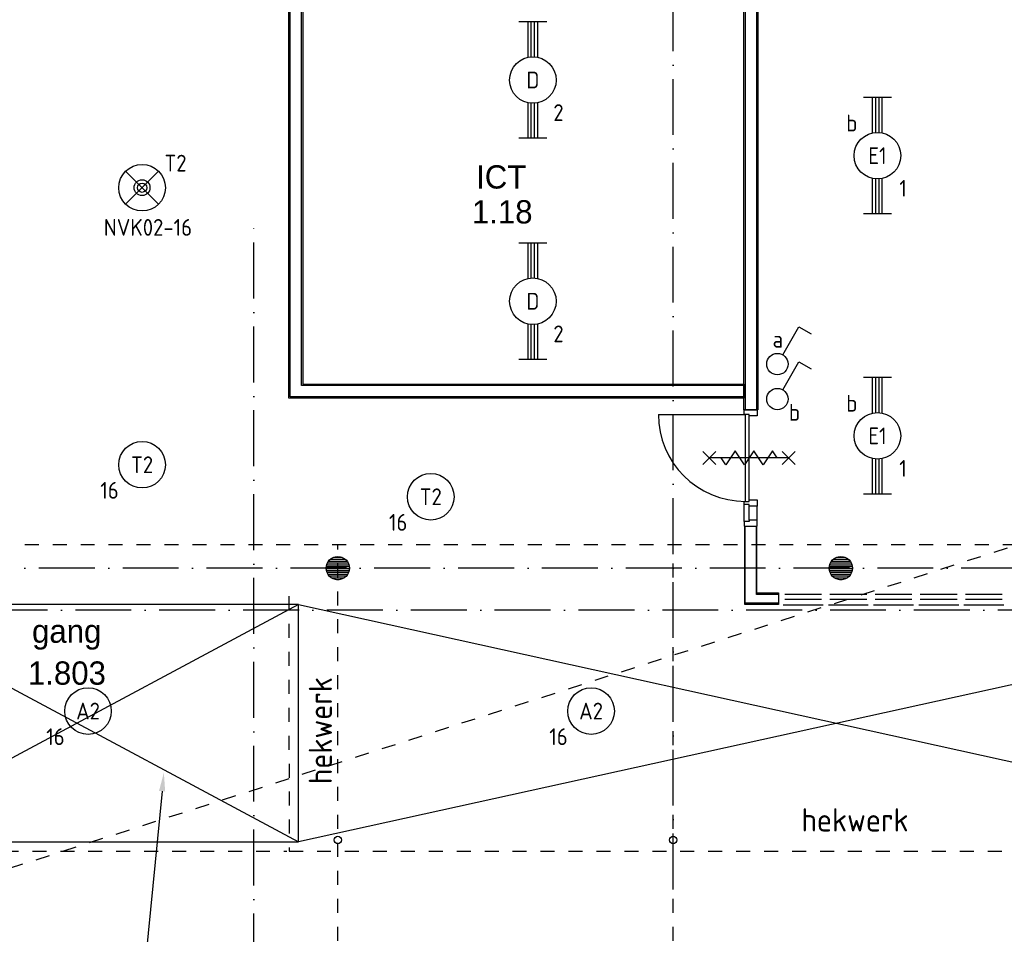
# Model space of a CAD drawing. Header units: millimetres. Extents: x 84333 to 240712, y -2244 to 84291.
# Tile 44 of 88: x 159003 to 169573, y 38094 to 47914. Entities that reach past the tile are written whole.
import ezdxf
from ezdxf.enums import TextEntityAlignment as Align

# ---------------------------------------------------------------- set-up
doc = ezdxf.new("R2010")
doc.units = ezdxf.units.MM
doc.header["$LTSCALE"] = 100
doc.linetypes.add('DASHDOT', pattern=[9, 6, -1.5, 0, -1.5])
doc.linetypes.add('DASHED', pattern=[3, 1.5, -1.5])
doc.layers.get('0').update_dxf_attribs({"linetype": 'CONTINUOUS'})
for name, color, linetype in [('AFDELING', 4, 'CONTINUOUS'), ('AL$1----_ALGEMEEN', 7, 'CONTINUOUS'), ('AL$1----_MAATVOERING', 7, 'CONTINUOUS'), ('AL$1----_TEKST', 7, 'CONTINUOUS'), ('AL$7----_STRAMIEN', 1, 'DASHDOT'), ('AL22----_BINNENWAND', 7, 'CONTINUOUS'), ('AL23----_VLOEREN', 4, 'CONTINUOUS'), ('AL28----_KONSTRUKTIE', 3, 'CONTINUOUS'), ('AL32----_BINNENKOZ', 7, 'CONTINUOUS'), ('AL32----_DRAAIRICHTING', 1, 'CONTINUOUS'), ('AL34----_BALUSTRADES', 4, 'DASHED'), ('AL65----_BEVEILIGING', 7, 'CONTINUOUS'), ('ALXAA---_GEWBETON', 12, 'CONTINUOUS'), ('BOUW', 8, 'CONTINUOUS'), ('EB63101-_ATTRIB', 2, 'CONTINUOUS'), ('EB63102-_ATTRIB', 2, 'CONTINUOUS'), ('EB63501-_ATTRIB', 2, 'CONTINUOUS'), ('EL63101-_LICHT-ARM', 3, 'CONTINUOUS'), ('EL63102-_LICHT-SCH', 3, 'CONTINUOUS'), ('EL63501-_NOODVRL-ARM', 3, 'CONTINUOUS'), ('EL6441--_DATACOM', 3, 'CONTINUOUS')]:
    doc.layers.add(name, color=color, linetype=linetype)
doc.styles.add('1_8', font='ISO', dxfattribs={"height": 1.8})
doc.styles.add('BURO-025', font='BUROFONT.shx', dxfattribs={"height": 250})
doc.styles.get("Standard").update_dxf_attribs({"font": 'iso.shx'})
doc.styles.add('TECHNIC', font='technic_.ttf')

# ---------------------------------------------------------------- blocks, each defined once
blk = doc.blocks.new('ES3G00')
at = {"color": 0}
blk.add_circle((0, 0), 2.5, dxfattribs=at)
at = {"color": 0, "style": '1_8'}
for tag, flags, p in [('SCHAK', 8, (3.5, 2.75)), ('A_CODE', 8, (0, 0)), ('GROEP', 8, (-3.5, -2.75)), ('KAST', 9, (3.5, -2.75))]:
    blk.add_attdef(tag, text='', height=1.8, dxfattribs=dict(at, flags=flags)).set_placement(p, align=Align.MIDDLE)
blk = doc.blocks.new('EJ3T20')
at = {"color": 0}
for p, q in [((-6.25, -1.5), (-6.25, 1.5)), ((6.25, -1.5), (6.25, 1.5)), ((-6.25, 0.52), (-2.44, 0.52)), ((-6.25, 0.17), (-2.49, 0.17)), ((2.44, 0.52), (6.25, 0.52)), ((2.49, 0.17), (6.25, 0.17)), ((-6.25, -0.17), (-2.49, -0.17)), ((-6.25, -0.52), (-2.44, -0.52)), ((2.44, -0.52), (6.25, -0.52)), ((2.49, -0.17), (6.25, -0.17))]:
    blk.add_line(p, q, dxfattribs=at)
blk.add_circle((0, 0), 2.5, dxfattribs=at)
at = {"color": 0, "style": '1_8'}
for tag, flags, p in [('SCHAK', 8, (3.5, 2.75)), ('A_CODE', 8, (0, 0)), ('GROEP', 8, (-3.5, -2.75)), ('KAST', 9, (3.5, -2.75))]:
    blk.add_attdef(tag, text='', height=1.8, dxfattribs=dict(at, flags=flags)).set_placement(p, align=Align.MIDDLE)
blk = doc.blocks.new('SCHAK')
blk.add_lwpolyline([(0.58, 1), (2.31, 4), (3.61, 3.25)])
blk.add_circle((0, 0), 1.15)
at = {"style": '1_8'}
for tag, flags, p in [('SCHAK', 8, (3, 5.5)), ('KAST', 9, (-3, 0.5)), ('M_CODE', 9, (0, 0)), ('DOEL', 9, (-3, -2)), ('GROEP', 9, (-3, -4.5))]:
    blk.add_attdef(tag, text='', height=1.8, dxfattribs=dict(at, flags=flags)).set_placement(p, align=Align.MIDDLE_CENTER)
blk = doc.blocks.new('ES3G01')
at = {"color": 0}
for p, q in [((-1.77, 1.77), (1.77, -1.77)), ((1.77, 1.77), (-1.77, -1.77))]:
    blk.add_line(p, q, dxfattribs=at)
at = {"color": 6}
blk.add_lwpolyline([(1.77, -1.77), (1.75, -1.75)], dxfattribs=at)
blk.add_circle((0, 0), 2.5)
at = {"color": 0}
for radius in [0.85, 0.5]:
    blk.add_circle((0, 0), radius, dxfattribs=at)
at = {"color": 6, "style": '1_8'}
for tag, flags, p in [('A_CODE', 8, (-3.5, 2.75)), ('SCHAK', 8, (3.5, 2.75)), ('GROEP', 8, (-3.5, -2.75)), ('KAST', 9, (3.5, -2.75))]:
    blk.add_attdef(tag, text='', height=1.8, dxfattribs=dict(at, flags=flags)).set_placement(p, align=Align.MIDDLE)
blk = doc.blocks.new('A$C13e6995e')
at = {"layer": 'AL$1----_ALGEMEEN', "color": 8, "linetype": 'DASHED'}
for p, q in [((59995, 36370), (85375, 44520)), ((85375, 44520), (59995, 44520)), ((78085, 36370), (78085, 44520)), ((81685, 36370), (81685, 44520)), ((73007, 41230), (77539, 41230))]:
    blk.add_line(p, q, dxfattribs=at)
at = {"layer": 'AL$1----_MAATVOERING', "color": 8}
blk.add_line((76199, 41875), (76018, 40034), dxfattribs=at)
blk.add_solid([(76166, 41878), (76218, 42074), (76232, 41871)], dxfattribs=at)
at = {"layer": 'AL$7----_STRAMIEN', "color": 1}
for p, q in [((151985, 44270), (8891, 44270)), ((152377, 43820), (9684, 43820))]:
    blk.add_line(p, q, dxfattribs=at)
blk.add_lwpolyline([(81685, 40820), (81685, 79257)], dxfattribs=at)
at = {"layer": 'AL$7----_STRAMIEN'}
blk.add_lwpolyline([(77185, 9360), (77185, 48023)], dxfattribs=at)
at = {"layer": 'AL22----_BINNENWAND', "color": 8}
for p, q in [((82444, 45970), (82444, 52745)), ((82594, 52745), (82594, 45970)), ((77560, 46095), (77560, 51398)), ((77710, 51398), (77710, 47907)), ((77710, 47907), (77710, 46245)), ((77710, 46245), (82444, 46245)), ((82444, 46245), (82444, 46095)), ((82444, 46095), (77560, 46095)), ((82594, 45970), (82444, 45970)), ((82456, 43878), (82456, 44719)), ((82456, 44719), (82581, 44719)), ((82581, 44719), (82581, 44003)), ((82581, 44003), (82816, 44003)), ((82816, 44003), (82816, 43878)), ((82816, 43878), (82456, 43878))]:
    blk.add_line(p, q, dxfattribs=at)
at = {"layer": 'AL22----_BINNENWAND', "color": 8, "linetype": 'Continuous'}
for p, q in [((82459, 52745), (82459, 45970)), ((82579, 52745), (82579, 45970)), ((77575, 46110), (77575, 51398)), ((77695, 47907), (77695, 51398)), ((77695, 46230), (77695, 47907)), ((82444, 46230), (77695, 46230)), ((82444, 46110), (77575, 46110)), ((82459, 43893), (82459, 44719)), ((82579, 43988), (82579, 44719)), ((82816, 43988), (82579, 43988)), ((82816, 43893), (82459, 43893))]:
    blk.add_line(p, q, dxfattribs=at)
at = {"layer": 'AL23----_VLOEREN', "color": 8}
for p, q in [((77662, 43878), (72907, 41330)), ((72907, 43878), (77662, 41330)), ((77662, 43878), (72907, 43878)), ((77662, 41330), (77662, 43878)), ((77662, 43878), (89225, 41330)), ((89225, 43878), (77662, 41330)), ((72907, 41330), (77662, 41330))]:
    blk.add_line(p, q, dxfattribs=at)
at = {"layer": 'AL28----_KONSTRUKTIE', "color": 8}
for centre, radius in [((78085, 44270), 125), ((83485, 44270), 125), ((78085, 41351), 40), ((81685, 41351), 40)]:
    blk.add_circle(centre, radius, dxfattribs=at)
at = {"layer": 'AL32----_BINNENKOZ', "color": 8}
for p, q in [((82449, 45970), (82588, 45970)), ((82449, 45920), (82449, 45970)), ((82500, 45920), (82449, 45920)), ((82460, 44986), (82460, 45920)), ((82500, 44986), (82500, 45920)), ((82500, 45903), (82500, 45920)), ((82588, 45903), (82500, 45903)), ((82588, 45970), (82588, 45903)), ((82449, 44953), (82449, 44986)), ((82449, 44986), (82500, 44986)), ((82449, 44953), (82449, 44986)), ((82500, 44953), (82449, 44953)), ((82449, 44769), (82449, 44953)), ((82500, 44986), (82500, 45003)), ((82500, 45003), (82588, 45003)), ((82500, 44936), (82500, 44953)), ((82588, 44936), (82500, 44936)), ((82500, 44786), (82500, 44936)), ((82588, 45003), (82588, 44936)), ((82588, 44786), (82588, 44936)), ((82500, 44769), (82449, 44769)), ((82449, 44769), (82449, 44719)), ((82449, 44719), (82588, 44719)), ((82588, 44786), (82500, 44786)), ((82500, 44786), (82500, 44769)), ((82588, 44719), (82588, 44786)), ((83278, 43985), (82883, 43985)), ((83763, 43985), (83368, 43985)), ((84248, 43985), (83853, 43985)), ((84733, 43985), (84338, 43985)), ((85218, 43985), (84823, 43985)), ((83295, 43871), (82866, 43871)), ((82883, 43938), (83278, 43938)), ((83780, 43871), (83351, 43871)), ((83368, 43938), (83763, 43938)), ((84265, 43871), (83836, 43871)), ((83853, 43938), (84248, 43938)), ((84750, 43871), (84321, 43871)), ((84338, 43938), (84733, 43938)), ((85235, 43871), (84806, 43871)), ((84823, 43938), (85218, 43938))]:
    blk.add_line(p, q, dxfattribs=at)
at = {"layer": 'AL32----_DRAAIRICHTING', "color": 8}
blk.add_line((81526, 45920), (82460, 45920), dxfattribs=at)
blk.add_arc((82460, 45920), 934, 180, 270, dxfattribs=at)
at = {"layer": 'AL34----_BALUSTRADES', "color": 8}
for p, q in [((77560, 43970), (77562, 41230)), ((77562, 41230), (89277, 41230))]:
    blk.add_line(p, q, dxfattribs=at)
at = {"layer": 'AL65----_BEVEILIGING', "color": 8, "linetype": 'Continuous'}
for points in [[(82145, 45523), (82005, 45383)], [(82145, 45383), (82005, 45523)], [(82925, 45453), (82075, 45453)], [(82400, 45453), (82350, 45528), (82250, 45378), (82200, 45453)], [(82600, 45453), (82550, 45528), (82450, 45378), (82400, 45453)], [(82800, 45453), (82750, 45528), (82650, 45378), (82600, 45453)], [(82995, 45523), (82855, 45383)], [(82995, 45383), (82855, 45523)]]:
    blk.add_lwpolyline(points, dxfattribs=at)
at = {"layer": 'ALXAA---_GEWBETON', "color": 8}
for p, q in [((77965, 44306), (78205, 44306)), ((77973, 44326), (78197, 44326)), ((77985, 44346), (78184, 44346)), ((78005, 44366), (78165, 44366)), ((78038, 44386), (78132, 44386)), ((83365, 44306), (83605, 44306)), ((83373, 44326), (83597, 44326)), ((83385, 44346), (83584, 44346)), ((83405, 44366), (83565, 44366)), ((83438, 44386), (83532, 44386)), ((77960, 44266), (78210, 44266)), ((77961, 44286), (78209, 44286)), ((77962, 44246), (78208, 44246)), ((77968, 44226), (78202, 44226)), ((77978, 44206), (78192, 44206)), ((77993, 44186), (78177, 44186)), ((83360, 44266), (83610, 44266)), ((83361, 44286), (83609, 44286)), ((83362, 44246), (83608, 44246)), ((83368, 44226), (83602, 44226)), ((83378, 44206), (83592, 44206)), ((83393, 44186), (83577, 44186)), ((78016, 44166), (78154, 44166)), ((78072, 44146), (78098, 44146)), ((83416, 44166), (83554, 44166)), ((83472, 44146), (83498, 44146))]:
    blk.add_line(p, q, dxfattribs=at)
at = {"layer": 'AFDELING', "color": 8, "style": 'TECHNIC'}
for p in [(92219, 54468), (58038, 41625), (88108, 41444)]:
    blk.add_attdef('VIDE', text='', height=500, dxfattribs=at).set_placement(p, align=Align.CENTER)
blk.add_attdef('VIDE', text='', height=500, rotation=90, dxfattribs=at).set_placement((75129, 25766), align=Align.CENTER)
at = {"layer": 'AL$1----_TEKST', "color": 8}
blk.add_text('hekwerk', height=250, rotation=90, dxfattribs=at).set_placement((78023, 41950))
blk.add_text('hekwerk', height=250, dxfattribs=at).set_placement((83062, 41442))
at = {"layer": 'BOUW', "style": 'BURO-025'}
for s, p in [('ICT', (79570, 48345)), ('1.18', (79525, 47970)), ('gang', (74803, 43468)), ('1.803', (74759, 43018))]:
    blk.add_text(s, height=250, dxfattribs=at).set_placement(p)

msp = doc.modelspace()

# ---------------------------------------------------------------- block references
at = {"layer": 'EL63101-_LICHT-ARM'}
ref = msp.add_blockref('EJ3T20', (164512, 47266), dxfattribs=dict(at, xscale=100, yscale=100, zscale=100, rotation=90))
ref.add_attrib('A_CODE', 'D', dxfattribs={"layer": 'EB63101-_ATTRIB', "color": 1, "height": 180, "style": '1_8', "flags": 8}).set_placement((164512, 47266), align=Align.MIDDLE)
ref.add_attrib('GROEP', '2', dxfattribs={"layer": 'EB63101-_ATTRIB', "color": 1, "height": 180, "style": '1_8', "flags": 8}).set_placement((164787, 46916), align=Align.MIDDLE)
ref = msp.add_blockref('EJ3T20', (168211, 46454, 3900), dxfattribs=dict(at, xscale=100, yscale=100, zscale=100, rotation=90))
ref.add_attrib('A_CODE', 'E1', dxfattribs={"layer": '0', "color": 10, "height": 180, "style": '1_8', "flags": 8}).set_placement((168211, 46454, 3900), align=Align.MIDDLE)
ref.add_attrib('GROEP', '1', dxfattribs={"layer": '0', "color": 10, "height": 180, "style": '1_8', "flags": 8}).set_placement((168486, 46104, 3900), align=Align.MIDDLE)
ref.add_attrib('SCHAK', 'b', dxfattribs={"layer": '0', "color": 10, "height": 180, "style": '1_8', "flags": 8}).set_placement((167936, 46804, 3900), align=Align.MIDDLE)
ref = msp.add_blockref('EJ3T20', (164512, 44891), dxfattribs=dict(at, xscale=100, yscale=100, zscale=100, rotation=90))
ref.add_attrib('A_CODE', 'D', dxfattribs={"layer": 'EB63101-_ATTRIB', "color": 1, "height": 180, "style": '1_8', "flags": 8}).set_placement((164512, 44891), align=Align.MIDDLE)
ref.add_attrib('GROEP', '2', dxfattribs={"layer": 'EB63101-_ATTRIB', "color": 1, "height": 180, "style": '1_8', "flags": 8}).set_placement((164787, 44541), align=Align.MIDDLE)
ref = msp.add_blockref('EJ3T20', (168211, 43446, 3900), dxfattribs=dict(at, xscale=100, yscale=100, zscale=100, rotation=90))
ref.add_attrib('A_CODE', 'E1', dxfattribs={"layer": '0', "color": 10, "height": 180, "style": '1_8', "flags": 8}).set_placement((168211, 43446, 3900), align=Align.MIDDLE)
ref.add_attrib('GROEP', '1', dxfattribs={"layer": '0', "color": 10, "height": 180, "style": '1_8', "flags": 8}).set_placement((168486, 43096, 3900), align=Align.MIDDLE)
ref.add_attrib('SCHAK', 'b', dxfattribs={"layer": '0', "color": 10, "height": 180, "style": '1_8', "flags": 8}).set_placement((167936, 43796, 3900), align=Align.MIDDLE)
ref = msp.add_blockref('ES3G00', (160317, 43136, 3500), dxfattribs=dict(at, xscale=100, yscale=100, zscale=100))
ref.add_attrib('A_CODE', 'T2', dxfattribs={"layer": 'EB63101-_ATTRIB', "color": 1, "height": 180, "style": '1_8', "flags": 8}).set_placement((160317, 43136, 3500), align=Align.MIDDLE)
ref.add_attrib('GROEP', '16', dxfattribs={"layer": 'EB63101-_ATTRIB', "color": 1, "height": 180, "style": '1_8', "flags": 8}).set_placement((159967, 42861, 3500), align=Align.MIDDLE)
ref = msp.add_blockref('ES3G00', (163416, 42792, 3500), dxfattribs=dict(at, xscale=100, yscale=100, zscale=100))
ref.add_attrib('A_CODE', 'T2', dxfattribs={"layer": 'EB63101-_ATTRIB', "color": 1, "height": 180, "style": '1_8', "flags": 8}).set_placement((163416, 42792, 3500), align=Align.MIDDLE)
ref.add_attrib('GROEP', '16', dxfattribs={"layer": 'EB63101-_ATTRIB', "color": 1, "height": 180, "style": '1_8', "flags": 8}).set_placement((163066, 42517, 3500), align=Align.MIDDLE)
ref = msp.add_blockref('ES3G00', (159737, 40491), dxfattribs=dict(at, xscale=100, yscale=100, zscale=100))
ref.add_attrib('A_CODE', 'A2', dxfattribs={"layer": 'EB63101-_ATTRIB', "color": 1, "height": 180, "style": '1_8', "flags": 8}).set_placement((159737, 40491), align=Align.MIDDLE)
ref.add_attrib('GROEP', '16', dxfattribs={"layer": 'EB63101-_ATTRIB', "color": 1, "height": 180, "style": '1_8', "flags": 8}).set_placement((159387, 40216), align=Align.MIDDLE)
ref = msp.add_blockref('ES3G00', (165137, 40491), dxfattribs=dict(at, xscale=100, yscale=100, zscale=100))
ref.add_attrib('A_CODE', 'A2', dxfattribs={"layer": 'EB63101-_ATTRIB', "color": 1, "height": 180, "style": '1_8', "flags": 8}).set_placement((165137, 40491), align=Align.MIDDLE)
ref.add_attrib('GROEP', '16', dxfattribs={"layer": 'EB63101-_ATTRIB', "color": 1, "height": 180, "style": '1_8', "flags": 8}).set_placement((164787, 40216), align=Align.MIDDLE)
at = {"layer": 'EL63102-_LICHT-SCH'}
ref = msp.add_blockref('SCHAK', (167137, 44216, 1050), dxfattribs=dict(at, xscale=100, yscale=100, zscale=100))
ref.add_attrib('SCHAK', 'a', dxfattribs={"layer": 'EB63102-_ATTRIB', "color": 1, "height": 180, "style": '1_8', "flags": 8}).set_placement((167142, 44483, 1050), align=Align.MIDDLE_CENTER)
ref = msp.add_blockref('SCHAK', (167137, 43841, 1050), dxfattribs=dict(at, xscale=100, yscale=100, zscale=100))
ref.add_attrib('SCHAK', 'b', dxfattribs={"layer": 'EB63102-_ATTRIB', "color": 1, "height": 180, "style": '1_8', "flags": 8}).set_placement((167321, 43698, 1050), align=Align.MIDDLE_CENTER)
at = {"layer": 'EL63501-_NOODVRL-ARM'}
ref = msp.add_blockref('ES3G01', (160317, 46110), dxfattribs=dict(at, xscale=100, yscale=100, zscale=100))
ref.add_attrib('A_CODE', 'T2', dxfattribs={"layer": 'EB63501-_ATTRIB', "color": 1, "height": 180, "style": '1_8', "flags": 8}).set_placement((160676, 46374), align=Align.MIDDLE)
ref.add_attrib('GROEP', 'NVK02-16', dxfattribs={"layer": 'EB63501-_ATTRIB', "color": 1, "height": 180, "style": '1_8', "flags": 8}).set_placement((160380, 45684), align=Align.MIDDLE)
at = {"layer": 'EL6441--_DATACOM'}
msp.add_blockref('A$C13e6995e', (84333, -2244), dxfattribs=at)

doc.saveas('drawing.dxf')
